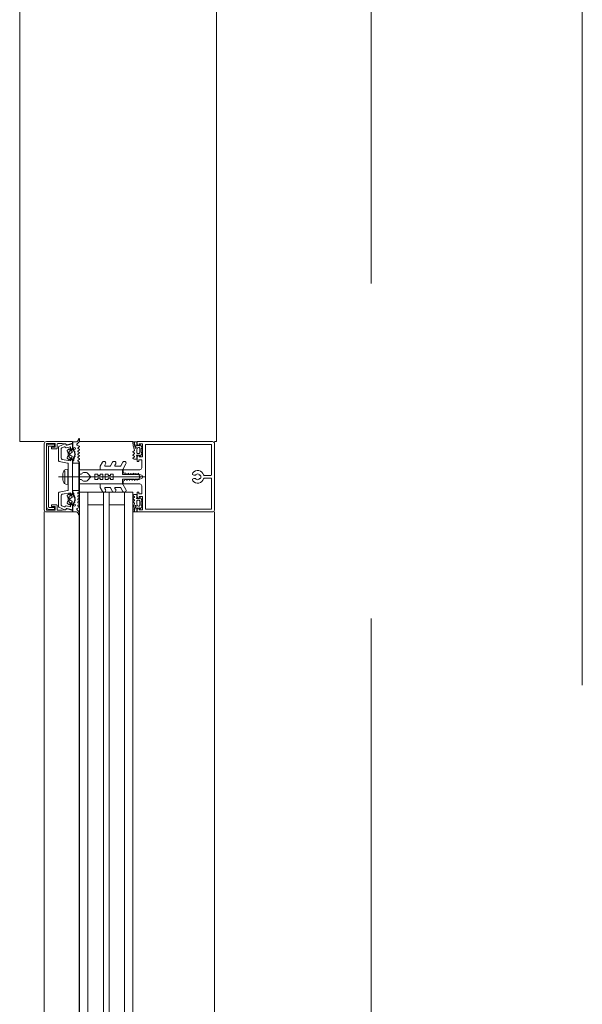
# Model space of a CAD drawing. Header units: centimetres. Extents: x -2424 to 1783, y 5 to 2907.
# Tile 10 of 94: x -1253 to -1213, y 1623 to 1693. Entities that reach past the tile are written whole.
import ezdxf

# ---------------------------------------------------------------- set-up
doc = ezdxf.new("R2010")
doc.units = ezdxf.units.CM
doc.linetypes.add('Hidden', pattern=[71.4375, 47.625, -23.8125])
doc.linetypes.add('Oś', pattern=[222.25, 127, -31.75, 31.75, -31.75])
for name, color, linetype, lineweight in [('A-DETL', 90, 'Continuous', 9), ('A-DETL-GENF', 92, 'Continuous', 13), ('A-GLAZ-CURT', 52, 'Continuous', 9), ('A-GLAZ-CWMG', 51, 'Continuous', 9), ('A-WALL', 113, 'Continuous', 13), ('S-GRID', 1, 'Continuous', 13)]:
    doc.layers.add(name, color=color, linetype=linetype, lineweight=lineweight)

msp = doc.modelspace()

# ---------------------------------------------------------------- linework, layer by layer
at = {"layer": 'A-DETL', "color": 251, "linetype": 'Hidden', "lineweight": 9}
msp.add_line((-1227.623, 1388.826), (-1227.623, 1828.326), dxfattribs=at)
at = {"layer": 'A-DETL-GENF', "color": 251, "lineweight": 9}
for p, q in [((-1248.374, 1663.424), (-1248.374, 1663.513)), ((-1244.572, 1663.197), (-1244.572, 1663.297)), ((-1244.455, 1663.175), (-1244.455, 1663.305)), ((-1238.983, 1663.326), (-1243.583, 1663.326)), ((-1238.923, 1663.326), (-1240.573, 1663.326)), ((-1250.873, 1658.475), (-1250.873, 1663.176)), ((-1250.718, 1662.951), (-1250.718, 1658.701)), ((-1250.568, 1658.691), (-1250.568, 1662.961)), ((-1249.963, 1663.146), (-1249.963, 1662.866)), ((-1249.863, 1662.925), (-1249.863, 1661.964)), ((-1249.407, 1663.17), (-1249.834, 1662.971)), ((-1249.683, 1662.168), (-1249.683, 1662.79)), ((-1249.626, 1662.881), (-1249.462, 1662.957)), ((-1249.127, 1662.804), (-1249.225, 1662.722)), ((-1249.173, 1662.541), (-1249.173, 1662.31)), ((-1249.113, 1662.496), (-1249.113, 1662.616)), ((-1248.908, 1662.562), (-1249.068, 1662.47)), ((-1249.063, 1662.666), (-1248.943, 1662.666)), ((-1248.893, 1662.616), (-1248.893, 1662.588)), ((-1248.853, 1662.836), (-1248.853, 1662.775)), ((-1248.793, 1662.707), (-1248.793, 1662.836)), ((-1248.75, 1662.653), (-1248.735, 1662.653)), ((-1248.683, 1662.801), (-1248.732, 1662.773)), ((-1248.713, 1662.612), (-1248.724, 1662.593)), ((-1248.706, 1662.547), (-1248.693, 1662.543)), ((-1248.391, 1663.001), (-1248.543, 1663.088)), ((-1248.476, 1662.46), (-1248.391, 1662.509)), ((-1248.475, 1662.899), (-1248.39, 1662.949)), ((-1248.39, 1662.781), (-1248.475, 1662.831)), ((-1248.475, 1662.679), (-1248.39, 1662.729)), ((-1248.39, 1662.561), (-1248.475, 1662.611)), ((-1244.56, 1662.621), (-1244.477, 1662.669)), ((-1244.476, 1662.521), (-1244.56, 1662.569)), ((-1244.455, 1662.73), (-1244.508, 1662.871)), ((-1244.348, 1662.914), (-1244.446, 1663.134)), ((-1244.293, 1662.542), (-1244.293, 1662.765)), ((-1244.116, 1663.046), (-1244.095, 1663.081)), ((-1244.093, 1662.868), (-1244.093, 1662.542)), ((-1244.046, 1663.085), (-1243.943, 1662.961)), ((-1243.983, 1662.801), (-1243.983, 1662.609)), ((-1243.955, 1662.848), (-1243.964, 1662.84)), ((-1243.964, 1662.57), (-1243.955, 1662.562)), ((-1238.983, 1663.116), (-1243.583, 1663.116)), ((-1238.773, 1658.46), (-1238.773, 1663.176)), ((-1249.822, 1661.915), (-1249.213, 1661.808)), ((-1249.225, 1662.129), (-1249.127, 1662.048)), ((-1249.113, 1662.236), (-1249.113, 1662.356)), ((-1249.068, 1662.382), (-1248.908, 1662.289)), ((-1248.943, 1662.186), (-1249.063, 1662.186)), ((-1248.893, 1662.263), (-1248.893, 1662.236)), ((-1248.853, 1662.075), (-1248.853, 1662.01)), ((-1248.748, 1662.205), (-1248.741, 1662.191)), ((-1248.709, 1662.253), (-1248.729, 1662.248)), ((-1248.704, 1662.313), (-1248.694, 1662.302)), ((-1248.679, 1662.371), (-1248.696, 1662.361)), ((-1248.681, 1662.493), (-1248.695, 1662.479)), ((-1248.69, 1662.43), (-1248.678, 1662.422)), ((-1248.476, 1662.239), (-1248.391, 1662.289)), ((-1248.391, 1662.121), (-1248.476, 1662.171)), ((-1248.39, 1662.341), (-1248.475, 1662.391)), ((-1248.389, 1661.9), (-1248.473, 1661.948)), ((-1248.472, 1662.022), (-1248.391, 1662.069)), ((-1246.9, 1661.588), (-1246.74, 1661.864)), ((-1246.166, 1661.601), (-1246.015, 1661.864)), ((-1245.436, 1661.601), (-1245.285, 1661.864)), ((-1244.56, 1662.401), (-1244.476, 1662.45)), ((-1244.56, 1662.18), (-1244.477, 1662.228)), ((-1244.477, 1662.301), (-1244.558, 1662.348)), ((-1244.135, 1662.495), (-1244.243, 1662.495)), ((-1244.095, 1662.329), (-1244.116, 1662.364)), ((-1243.943, 1662.449), (-1244.046, 1662.325)), ((-1249.409, 1660.418), (-1249.409, 1661.233)), ((-1249.188, 1661.778), (-1249.188, 1660.851)), ((-1247.875, 1661.126), (-1248.09, 1661.126)), ((-1246.906, 1661.376), (-1246.906, 1661.563)), ((-1245.335, 1661.326), (-1246.856, 1661.326)), ((-1246.524, 1661.739), (-1246.574, 1661.651)), ((-1246.531, 1661.576), (-1246.21, 1661.576)), ((-1245.798, 1661.739), (-1245.849, 1661.651)), ((-1245.805, 1661.576), (-1245.48, 1661.576)), ((-1245.068, 1661.739), (-1245.292, 1661.351)), ((-1245.274, 1661.276), (-1245.274, 1661.176)), ((-1244.093, 1661.326), (-1245.224, 1661.326)), ((-1249.858, 1660.826), (-1243.695, 1660.826)), ((-1249.557, 1661.051), (-1249.557, 1660.601)), ((-1249.188, 1660.801), (-1249.188, 1659.873)), ((-1247.875, 1660.526), (-1248.09, 1660.526)), ((-1245.273, 1660.46), (-1245.273, 1660.375)), ((-1244.48, 1661.011), (-1244.465, 1661.036)), ((-1244.48, 1660.641), (-1244.465, 1660.616)), ((-1244.448, 1661.036), (-1244.433, 1661.011)), ((-1244.448, 1660.616), (-1244.433, 1660.641)), ((-1244.416, 1661.001), (-1244.277, 1661.001)), ((-1244.416, 1660.651), (-1244.277, 1660.651)), ((-1244.104, 1660.901), (-1244.09, 1660.876)), ((-1244.104, 1660.751), (-1244.09, 1660.776)), ((-1240.12, 1660.945), (-1240.245, 1660.945)), ((-1240.245, 1660.705), (-1240.12, 1660.705)), ((-1239.765, 1660.945), (-1239.826, 1660.945)), ((-1239.826, 1660.705), (-1239.765, 1660.705)), ((-1239.496, 1660.926), (-1239.033, 1660.926)), ((-1239.033, 1660.726), (-1239.496, 1660.726)), ((-1249.213, 1659.843), (-1249.822, 1659.736)), ((-1248.389, 1659.751), (-1248.473, 1659.703)), ((-1246.906, 1660.276), (-1246.906, 1660.089)), ((-1246.9, 1660.064), (-1246.74, 1659.789)), ((-1245.335, 1660.326), (-1246.856, 1660.326)), ((-1246.524, 1659.914), (-1246.574, 1660.001)), ((-1246.531, 1660.076), (-1246.21, 1660.076)), ((-1246.166, 1660.051), (-1246.015, 1659.789)), ((-1245.798, 1659.914), (-1245.849, 1660.001)), ((-1245.805, 1660.076), (-1245.48, 1660.076)), ((-1245.436, 1660.051), (-1245.285, 1659.789)), ((-1245.068, 1659.914), (-1245.292, 1660.301)), ((-1245.223, 1660.326), (-1244.093, 1660.326)), ((-1249.863, 1659.687), (-1249.863, 1658.726)), ((-1249.683, 1658.861), (-1249.683, 1659.484)), ((-1249.225, 1659.522), (-1249.127, 1659.604)), ((-1249.173, 1659.11), (-1249.173, 1659.341)), ((-1249.113, 1659.416), (-1249.113, 1659.296)), ((-1249.113, 1659.156), (-1249.113, 1659.036)), ((-1249.068, 1659.27), (-1248.908, 1659.362)), ((-1248.908, 1659.089), (-1249.068, 1659.182)), ((-1248.943, 1659.466), (-1249.063, 1659.466)), ((-1248.893, 1659.388), (-1248.893, 1659.416)), ((-1248.893, 1659.036), (-1248.893, 1659.063)), ((-1248.853, 1659.576), (-1248.853, 1659.642)), ((-1248.748, 1659.446), (-1248.741, 1659.46)), ((-1248.709, 1659.398), (-1248.729, 1659.404)), ((-1248.713, 1659.039), (-1248.724, 1659.058)), ((-1248.706, 1659.104), (-1248.693, 1659.108)), ((-1248.704, 1659.338), (-1248.694, 1659.349)), ((-1248.679, 1659.28), (-1248.696, 1659.29)), ((-1248.681, 1659.158), (-1248.695, 1659.172)), ((-1248.69, 1659.221), (-1248.678, 1659.229)), ((-1248.391, 1659.53), (-1248.476, 1659.48)), ((-1248.476, 1659.412), (-1248.391, 1659.362)), ((-1248.476, 1659.191), (-1248.391, 1659.142)), ((-1248.39, 1659.31), (-1248.475, 1659.26)), ((-1248.39, 1659.09), (-1248.475, 1659.04)), ((-1248.472, 1659.629), (-1248.391, 1659.582)), ((-1244.56, 1659.471), (-1244.477, 1659.423)), ((-1244.56, 1659.25), (-1244.476, 1659.201)), ((-1244.476, 1659.13), (-1244.56, 1659.082)), ((-1244.56, 1659.03), (-1244.477, 1658.982)), ((-1244.477, 1659.35), (-1244.558, 1659.303)), ((-1244.293, 1659.109), (-1244.293, 1658.886)), ((-1244.135, 1659.156), (-1244.243, 1659.156)), ((-1244.095, 1659.322), (-1244.116, 1659.287)), ((-1244.093, 1658.783), (-1244.093, 1659.109)), ((-1243.943, 1659.202), (-1244.046, 1659.326)), ((-1243.983, 1658.85), (-1243.983, 1659.042)), ((-1243.964, 1659.081), (-1243.955, 1659.089)), ((-1249.963, 1658.786), (-1249.963, 1658.506)), ((-1249.834, 1658.68), (-1249.407, 1658.481)), ((-1249.462, 1658.694), (-1249.626, 1658.771)), ((-1249.127, 1658.848), (-1249.225, 1658.929)), ((-1249.063, 1658.986), (-1248.943, 1658.986)), ((-1248.853, 1658.816), (-1248.853, 1658.876)), ((-1248.793, 1658.944), (-1248.793, 1658.816)), ((-1248.75, 1658.998), (-1248.735, 1658.999)), ((-1248.683, 1658.85), (-1248.732, 1658.878)), ((-1248.391, 1658.65), (-1248.543, 1658.563)), ((-1248.475, 1658.972), (-1248.39, 1658.922)), ((-1248.39, 1658.87), (-1248.475, 1658.821)), ((-1248.475, 1658.752), (-1248.39, 1658.702)), ((-1244.572, 1658.454), (-1244.572, 1658.354)), ((-1244.455, 1658.921), (-1244.508, 1658.78)), ((-1244.455, 1658.476), (-1244.455, 1658.346)), ((-1244.348, 1658.737), (-1244.446, 1658.517)), ((-1244.116, 1658.605), (-1244.095, 1658.57)), ((-1244.046, 1658.566), (-1243.943, 1658.69)), ((-1243.955, 1658.803), (-1243.964, 1658.811)), ((-1238.983, 1658.536), (-1243.583, 1658.536)), ((-1238.983, 1658.326), (-1243.583, 1658.326)), ((-1240.573, 1658.326), (-1238.922, 1658.326)), ((-1248.374, 1658.227), (-1248.374, 1658.138))]:
    msp.add_line(p, q, dxfattribs=at)
at = {"layer": 'A-DETL-GENF', "color": 251, "lineweight": 9, "flags": 128}
for points in [[(-1250.723, 1663.326), (-1248.873, 1663.326), (-1248.873, 1663.215), (-1249.232, 1663.099)], [(-1248.584, 1663.306), (-1248.853, 1663.306), (-1248.853, 1662.896)], [(-1244.435, 1663.325), (-1244.293, 1663.325), (-1244.293, 1663.124), (-1244.307, 1663.072)], [(-1243.473, 1663.326), (-1244.273, 1663.326), (-1244.273, 1663.136), (-1244.193, 1663.056), (-1244.133, 1663.056), (-1244.133, 1663.176), (-1243.903, 1663.176), (-1243.903, 1662.731)], [(-1250.013, 1662.816), (-1250.363, 1662.816), (-1250.363, 1662.946), (-1250.093, 1662.946), (-1250.093, 1663.196), (-1250.723, 1663.196), (-1250.723, 1658.456), (-1250.093, 1658.456), (-1250.093, 1658.706), (-1250.363, 1658.706), (-1250.363, 1658.836), (-1250.013, 1658.836)], [(-1250.518, 1663.011), (-1250.158, 1663.011), (-1250.158, 1663.151), (-1250.518, 1663.151)], [(-1249.374, 1663.166), (-1249.479, 1663.166), (-1249.598, 1663.196), (-1249.913, 1663.196)], [(-1249.308, 1662.883), (-1249.013, 1662.962), (-1249.013, 1662.776), (-1248.953, 1662.776), (-1248.873, 1662.856), (-1248.873, 1663.176), (-1249.248, 1663.075)], [(-1249.04, 1662.746), (-1249.053, 1662.746), (-1249.082, 1662.796)], [(-1243.903, 1662.681), (-1243.903, 1662.236), (-1244.133, 1662.236), (-1244.133, 1662.356), (-1244.193, 1662.356), (-1244.273, 1662.276), (-1244.273, 1661.916), (-1244.153, 1661.916), (-1244.153, 1662.036), (-1243.943, 1662.036), (-1243.943, 1661.476)], [(-1243.473, 1663.116), (-1243.673, 1663.116), (-1243.673, 1658.536), (-1243.473, 1658.536)], [(-1238.983, 1660.976), (-1238.983, 1663.116), (-1240.573, 1663.116)], [(-1249.601, 1659.582), (-1249.013, 1659.686), (-1249.013, 1659.576), (-1248.953, 1659.576), (-1248.873, 1659.656), (-1248.873, 1661.996), (-1248.953, 1662.076), (-1249.013, 1662.076), (-1249.013, 1661.966), (-1249.601, 1662.069)], [(-1249.082, 1662.056), (-1249.053, 1662.106), (-1249.04, 1662.106)], [(-1248.853, 1661.941), (-1248.853, 1661.806), (-1248.464, 1661.806), (-1248.389, 1661.848)], [(-1248.793, 1662.029), (-1248.793, 1662.15), (-1248.768, 1662.148), (-1248.783, 1662.02)], [(-1244.307, 1662.338), (-1244.293, 1662.286), (-1244.293, 1662.085), (-1244.486, 1662.085), (-1244.56, 1662.128)], [(-1249.347, 1660.306), (-1249.194, 1660.286), (-1249.194, 1661.366), (-1249.347, 1661.346)], [(-1248.263, 1661.026), (-1248.376, 1661.026), (-1248.376, 1661.326), (-1245.306, 1661.326), (-1245.306, 1661.001), (-1244.497, 1661.001)], [(-1248.263, 1660.626), (-1248.376, 1660.626), (-1248.376, 1660.326), (-1245.306, 1660.326), (-1245.306, 1660.651), (-1244.497, 1660.651)], [(-1247.798, 1661.09), (-1247.576, 1660.826), (-1247.276, 1660.826), (-1247.276, 1661.026), (-1247.076, 1661.026), (-1247.076, 1660.926), (-1246.91, 1660.926), (-1246.91, 1661.026), (-1246.71, 1661.026), (-1246.71, 1660.826), (-1246.543, 1660.826), (-1246.543, 1661.026), (-1246.343, 1661.026), (-1246.343, 1660.926), (-1246.176, 1660.926), (-1246.176, 1661.026), (-1245.976, 1661.026), (-1245.976, 1660.826), (-1244.076, 1660.826), (-1245.976, 1660.826), (-1245.976, 1660.626), (-1246.176, 1660.626), (-1246.176, 1660.726), (-1246.343, 1660.726), (-1246.343, 1660.626), (-1246.543, 1660.626), (-1246.543, 1660.826), (-1246.71, 1660.826), (-1246.71, 1660.626), (-1246.91, 1660.626), (-1246.91, 1660.726), (-1247.076, 1660.726), (-1247.076, 1660.626), (-1247.276, 1660.626), (-1247.276, 1660.826), (-1247.576, 1660.826), (-1247.798, 1660.562)], [(-1245.174, 1661.076), (-1245.083, 1661.076), (-1245.053, 1661.026), (-1244.932, 1661.026), (-1244.903, 1661.076), (-1244.874, 1661.026), (-1244.752, 1661.026), (-1244.723, 1661.076), (-1244.694, 1661.026), (-1244.572, 1661.026), (-1244.543, 1661.076), (-1244.514, 1661.026), (-1244.392, 1661.026), (-1244.363, 1661.076), (-1244.334, 1661.026), (-1244.212, 1661.026), (-1244.183, 1661.076), (-1244.154, 1661.026), (-1244.118, 1661.026), (-1243.924, 1660.913)], [(-1243.924, 1660.738), (-1244.118, 1660.626), (-1244.244, 1660.626), (-1244.273, 1660.576), (-1244.302, 1660.626), (-1244.424, 1660.626), (-1244.453, 1660.576), (-1244.482, 1660.626), (-1244.604, 1660.626), (-1244.633, 1660.576), (-1244.662, 1660.626), (-1244.784, 1660.626), (-1244.813, 1660.576), (-1244.842, 1660.626), (-1244.964, 1660.626), (-1244.993, 1660.576), (-1245.022, 1660.626), (-1245.143, 1660.626), (-1245.173, 1660.574)], [(-1240.573, 1658.536), (-1238.983, 1658.536), (-1238.983, 1660.676)], [(-1248.853, 1659.71), (-1248.853, 1659.846), (-1248.464, 1659.846), (-1248.389, 1659.803)], [(-1243.943, 1660.176), (-1243.943, 1659.616), (-1244.153, 1659.616), (-1244.153, 1659.736), (-1244.273, 1659.736), (-1244.273, 1659.376), (-1244.193, 1659.296), (-1244.133, 1659.296), (-1244.133, 1659.416), (-1243.903, 1659.416), (-1243.903, 1658.971)], [(-1249.082, 1659.596), (-1249.053, 1659.546), (-1249.04, 1659.546)], [(-1248.793, 1659.623), (-1248.793, 1659.501), (-1248.768, 1659.504), (-1248.783, 1659.631)], [(-1244.307, 1659.313), (-1244.293, 1659.365), (-1244.293, 1659.566), (-1244.486, 1659.566), (-1244.56, 1659.523)], [(-1249.232, 1658.552), (-1248.873, 1658.436), (-1248.873, 1658.326), (-1250.723, 1658.326)], [(-1250.518, 1658.501), (-1250.158, 1658.501), (-1250.158, 1658.641), (-1250.518, 1658.641)], [(-1249.913, 1658.456), (-1249.598, 1658.456), (-1249.479, 1658.486), (-1249.374, 1658.486)], [(-1249.248, 1658.576), (-1248.873, 1658.476), (-1248.873, 1658.796), (-1248.953, 1658.876), (-1249.013, 1658.876), (-1249.013, 1658.689), (-1249.308, 1658.768)], [(-1249.04, 1658.906), (-1249.053, 1658.906), (-1249.082, 1658.856)], [(-1248.584, 1658.346), (-1248.853, 1658.346), (-1248.853, 1658.756)], [(-1244.435, 1658.326), (-1244.293, 1658.326), (-1244.293, 1658.528), (-1244.307, 1658.579)], [(-1243.903, 1658.921), (-1243.903, 1658.476), (-1244.133, 1658.476), (-1244.133, 1658.596), (-1244.193, 1658.596), (-1244.273, 1658.516), (-1244.273, 1658.326), (-1243.473, 1658.326)]]:
    msp.add_lwpolyline(points, dxfattribs=at)
for points in [[(-1248.413, 1659.856), (-1248.413, 1661.796), (-1248.863, 1661.796), (-1248.863, 1659.856)], [(-1248.373, 1659.856), (-1248.373, 1661.796), (-1248.413, 1661.796), (-1248.413, 1659.856)]]:
    msp.add_lwpolyline(points, close=True, dxfattribs=at)
at = {"layer": 'A-DETL-GENF', "color": 251, "lineweight": 9}
for centre, radius, start, end in [((-1250.723, 1663.176), 0.15, 89.99376, 180.0062), ((-1248.716, 1663.559), 0.286, 297.59211, 351.64334), ((-1248.664, 1663.44), 0.291, 295.36369, 350.45454), ((-1248.404, 1663.513), 0.03, 359.9022, 171.64334), ((-1248.574, 1663.425), 0.2, 350.45454, 359.9022), ((-1244.552, 1663.297), 0.02, 104.60356, 180), ((-1244.543, 1663.259), 0.059, 358.59736, 104.60356), ((-1243.551, 1663.251), 0.933, 179.58699, 203.00353), ((-1244.435, 1663.305), 0.02, 90.0007, 179.9993), ((-1238.923, 1663.176), 0.15, 0.00031, 89.99968), ((-1250.518, 1662.951), 0.2, 89.97179, 180.0352), ((-1250.518, 1662.961), 0.0499, 89.87955, 180.02248), ((-1250.013, 1662.866), 0.05, 270.00001, 0.0001), ((-1249.912, 1663.144), 0.0512, 90.57094, 178.64822), ((-1249.813, 1662.925), 0.05, 115, 180), ((-1249.583, 1662.79), 0.1, 115, 180), ((-1249.437, 1662.902), 0.06, 18.81925, 115), ((-1249.382, 1663.116), 0.06, 8.44171, 115), ((-1249.323, 1662.941), 0.06, 198.81925, 285), ((-1249.374, 1663.096), 0.07, 30.00644, 90), ((-1249.263, 1663.133), 0.06, 188.44171, 285), ((-1249.253, 1663.166), 0.07, 210.00644, 288), ((-1249.173, 1662.661), 0.08, 129.99668, 247.38439), ((-1249.223, 1662.541), 0.05, 0.00034, 67.37761), ((-1249.108, 1662.781), 0.03, 30.00493, 129.98969), ((-1249.063, 1662.616), 0.05, 89.98992, 180.01008), ((-1248.962, 1662.442), 0.314, 75.49788, 104.50212), ((-1248.943, 1662.616), 0.05, 359.98974, 90.01026), ((-1248.923, 1662.588), 0.03, 299.99356, 0.01209), ((-1248.883, 1662.776), 0.03, 270.01852, 359.09479), ((-1248.853, 1662.866), 0.03, 270, 90), ((-1248.728, 1662.836), 0.065, 0, 180), ((-1248.743, 1662.707), 0.05, 180, 215.07788), ((-1249.144, 1662.426), 0.44, 324.15879, 35.07788), ((-1248.682, 1662.686), 0.1, 120.00227, 179.17284), ((-1248.748, 1662.687), 0.0339, 179.17829, 266.99749), ((-1248.737, 1662.625), 0.0272, 330.01099, 86.9853), ((-1248.697, 1662.577), 0.0316, 150.00703, 251.99669), ((-1248.702, 1662.514), 0.03, 315.00054, 72.0009), ((-1248.703, 1662.836), 0.04, 299.99374, 0.00001), ((-1248.518, 1663.132), 0.05, 115.36369, 240.16485), ((-1248.451, 1662.865), 0.0417, 125.13204, 234.86796), ((-1248.451, 1662.645), 0.0415, 125.01205, 234.98795), ((-1248.406, 1662.975), 0.03, 300.71536, 60.16485), ((-1248.406, 1662.535), 0.03, 300.14481, 59.53463), ((-1248.406, 1662.755), 0.03, 300.58867, 59.53464), ((-1244.545, 1662.595), 0.03, 120.08708, 239.91292), ((-1243.575, 1663.223), 0.997, 181.49889, 200.69004), ((-1244.502, 1662.712), 0.05, 300.06904, 20.53605), ((-1244.495, 1662.485), 0.0402, 297.79216, 62.37015), ((-1244.355, 1663.175), 0.1, 180.00008, 204.00003), ((-1244.379, 1662.9), 0.0337, 203.00353, 24.00003), ((-1244.278, 1663.065), 0.03, 165.40272, 284.37456), ((-1244.145, 1662.766), 0.148, 82.4164, 180.24043), ((-1244.243, 1662.545), 0.0502, 183.33226, 269.73216), ((-1244.201, 1662.768), 0.277, 76.6587, 104.37456), ((-1244.133, 1663.056), 0.02, 256.6587, 330.01715), ((-1244.143, 1662.544), 0.0499, 279.22628, 356.98926), ((-1244.143, 1662.866), 0.0496, 2.75586, 69.68776), ((-1244.069, 1663.066), 0.03, 38.57981, 149.99147), ((-1243.933, 1662.801), 0.05, 128.84751, 180), ((-1243.933, 1662.609), 0.05, 180, 231.15279), ((-1244.005, 1662.91), 0.08, 308.84751, 39.68497), ((-1244.005, 1662.5), 0.08, 320.31503, 51.15279), ((-1243.909, 1662.706), 0.0255, 282.35001, 77.64999), ((-1249.813, 1661.964), 0.05, 180, 260), ((-1249.583, 1662.168), 0.1, 180, 260), ((-1249.173, 1662.19), 0.08, 112.62277, 229.99694), ((-1249.218, 1661.778), 0.03, 0, 80), ((-1249.223, 1662.31), 0.05, 292.62086, 0.00119), ((-1249.108, 1662.071), 0.03, 229.98868, 330.00171), ((-1249.083, 1662.496), 0.03, 179.99358, 300.00244), ((-1249.083, 1662.356), 0.03, 60.00269, 180.00128), ((-1249.063, 1662.236), 0.05, 180.00918, 269.99082), ((-1248.962, 1662.41), 0.314, 255.517, 283.19753), ((-1248.943, 1662.236), 0.05, 270.00904, 359.99096), ((-1248.923, 1662.263), 0.03, 359.98935, 60.005), ((-1248.883, 1662.075), 0.03, 0, 103.19753), ((-1248.826, 1662.029), 0.033, 215.09006, 359.99998), ((-1248.823, 1661.941), 0.03, 97.1885, 179.99701), ((-1248.833, 1662.02), 0.05, 277.17367, 0.00885), ((-1248.763, 1662.15), 0.03, 144.15879, 180), ((-1248.768, 1662.178), 0.03, 270.01117, 26.99101), ((-1248.721, 1662.219), 0.03, 105.00147, 206.99683), ((-1248.681, 1662.334), 0.0316, 120.00259, 221.99738), ((-1248.717, 1662.282), 0.03, 284.99548, 42.00284), ((-1248.673, 1662.457), 0.0316, 134.99099, 237.01044), ((-1248.694, 1662.397), 0.03, 300.00025, 56.99854), ((-1248.452, 1662.205), 0.0419, 125.46653, 234.69988), ((-1248.453, 1661.985), 0.0416, 116.95413, 241.56801), ((-1248.45, 1662.426), 0.043, 127.84365, 233.82344), ((-1248.406, 1662.315), 0.03, 300.34487, 59.53462), ((-1248.406, 1662.095), 0.03, 300.34457, 59.76853), ((-1248.404, 1661.874), 0.03, 299.79649, 60.13199), ((-1246.632, 1661.801), 0.125, 330, 150), ((-1245.907, 1661.801), 0.125, 330, 150), ((-1245.177, 1661.801), 0.125, 330, 150), ((-1244.545, 1662.375), 0.0299, 120.122, 245.06395), ((-1244.545, 1662.154), 0.0301, 120.12581, 239.87419), ((-1244.496, 1662.264), 0.0414, 298.17599, 61.82401), ((-1244.278, 1662.345), 0.03, 75.62539, 194.59422), ((-1244.201, 1662.642), 0.277, 255.62539, 283.34104), ((-1244.133, 1662.354), 0.02, 29.98467, 103.34104), ((-1244.069, 1662.344), 0.03, 210.00853, 321.42019), ((-1248.664, 1660.825), 0.921, 153.70777, 165.82838), ((-1249.294, 1661.132), 0.22, 103.97065, 152.72797), ((-1248.09, 1661.026), 0.1, 90, 150), ((-1247.875, 1661.026), 0.1, 40, 90), ((-1246.856, 1661.563), 0.05, 150, 180), ((-1246.856, 1661.376), 0.05, 180, 270), ((-1246.531, 1661.626), 0.05, 150, 270), ((-1246.21, 1661.626), 0.05, 270, 330), ((-1245.805, 1661.626), 0.05, 150, 270), ((-1245.48, 1661.626), 0.05, 270, 330), ((-1245.335, 1661.376), 0.05, 270, 330), ((-1245.224, 1661.276), 0.05, 89.98991, 180.01009), ((-1245.174, 1661.176), 0.0999, 179.97043, 270.02957), ((-1244.093, 1661.476), 0.15, 269.97059, 0.02941), ((-1240.245, 1661.045), 0.1, 141.0552, 270), ((-1239.973, 1660.825), 0.45, 17.49821, 141.0552), ((-1248.664, 1660.826), 0.92, 194.16828, 206.29299), ((-1249.294, 1660.519), 0.22, 207.27461, 256.02676), ((-1249.194, 1660.826), 0.0256, 282.68038, 77.31962), ((-1248.263, 1661.126), 0.1, 270, 330), ((-1248.263, 1660.526), 0.1, 30, 90), ((-1248.09, 1660.626), 0.1, 210, 270), ((-1247.875, 1660.626), 0.1, 270, 320), ((-1245.148, 1660.451), 0.126, 101.5693, 175.59312), ((-1244.497, 1661.021), 0.02, 270, 329.98023), ((-1244.497, 1660.631), 0.02, 30.01977, 90), ((-1244.456, 1661.031), 0.01, 30.03025, 149.98023), ((-1244.456, 1660.621), 0.01, 210.01977, 329.96975), ((-1244.416, 1661.021), 0.02, 210.03025, 270), ((-1244.416, 1660.631), 0.02, 90, 149.96975), ((-1244.277, 1660.801), 0.2, 30, 90), ((-1244.277, 1660.851), 0.2, 270, 330), ((-1244.176, 1660.826), 0.1, 0, 30), ((-1244.176, 1660.826), 0.1, 330, 0), ((-1243.972, 1660.826), 0.1, 298.79836, 61.20164), ((-1240.245, 1660.605), 0.1, 90, 218.9448), ((-1239.973, 1660.825), 0.45, 218.9448, 342.58299), ((-1240.12, 1660.975), 0.03, 270, 40.31926), ((-1240.12, 1660.675), 0.03, 319.68074, 90), ((-1239.973, 1660.825), 0.21, 53.77678, 126.22322), ((-1239.973, 1660.825), 0.21, 233.77678, 306.22322), ((-1239.826, 1660.975), 0.03, 139.68074, 270), ((-1239.826, 1660.675), 0.03, 90, 220.31926), ((-1239.973, 1660.825), 0.24, 330, 30), ((-1239.496, 1660.976), 0.05, 197.49821, 270), ((-1239.496, 1660.676), 0.05, 90, 162.58299), ((-1239.033, 1660.976), 0.05, 270.00773, 359.99227), ((-1239.033, 1660.676), 0.05, 359.97911, 90.02089), ((-1249.813, 1659.687), 0.05, 100, 180), ((-1249.218, 1659.873), 0.03, 280, 0), ((-1248.823, 1659.71), 0.03, 180.00299, 262.8115), ((-1248.453, 1659.666), 0.0416, 118.43199, 243.04587), ((-1248.404, 1659.777), 0.03, 299.86801, 60.20351), ((-1246.856, 1660.276), 0.05, 90, 180), ((-1246.856, 1660.089), 0.05, 180, 210), ((-1246.632, 1659.851), 0.125, 210, 30), ((-1246.531, 1660.026), 0.05, 90, 210), ((-1246.21, 1660.026), 0.05, 30, 90), ((-1245.907, 1659.851), 0.125, 210, 30), ((-1245.805, 1660.026), 0.05, 90, 210), ((-1245.48, 1660.026), 0.05, 30, 90), ((-1245.335, 1660.276), 0.05, 30, 90), ((-1245.177, 1659.851), 0.125, 210, 30), ((-1245.223, 1660.376), 0.05, 180.93133, 269.98516), ((-1244.093, 1660.176), 0.15, 359.97059, 90.02941), ((-1249.583, 1659.484), 0.1, 100, 180), ((-1249.173, 1659.461), 0.08, 130.00306, 247.37723), ((-1249.173, 1658.99), 0.08, 112.61561, 230.00332), ((-1249.223, 1659.341), 0.05, 359.99881, 67.37914), ((-1249.223, 1659.11), 0.05, 292.62239, 359.99966), ((-1249.108, 1659.581), 0.03, 29.99829, 130.01132), ((-1249.063, 1659.416), 0.05, 90.00918, 179.99082), ((-1249.083, 1659.296), 0.03, 179.99872, 299.99731), ((-1249.083, 1659.156), 0.03, 59.99756, 180.00642), ((-1249.063, 1659.036), 0.05, 179.98992, 270.01008), ((-1248.962, 1659.241), 0.314, 76.80247, 104.483), ((-1248.943, 1659.416), 0.05, 0.00904, 89.99096), ((-1248.943, 1659.036), 0.05, 269.98974, 0.01026), ((-1248.923, 1659.388), 0.03, 299.995, 0.01065), ((-1248.923, 1659.063), 0.03, 359.98791, 60.00644), ((-1248.883, 1659.576), 0.03, 256.80247, 0), ((-1248.826, 1659.623), 0.033, 0.00002, 144.90994), ((-1248.833, 1659.631), 0.05, 359.99115, 82.82633), ((-1248.763, 1659.501), 0.03, 180, 215.84121), ((-1249.144, 1659.226), 0.44, 324.92212, 35.84121), ((-1248.768, 1659.474), 0.03, 333.00899, 89.98883), ((-1248.721, 1659.433), 0.03, 153.00317, 254.99853), ((-1248.737, 1659.026), 0.0272, 273.0147, 29.98901), ((-1248.697, 1659.074), 0.0316, 108.00331, 209.99297), ((-1248.681, 1659.317), 0.0316, 138.00262, 239.99741), ((-1248.717, 1659.369), 0.03, 317.99716, 75.00452), ((-1248.673, 1659.194), 0.0316, 122.98956, 225.00901), ((-1248.702, 1659.137), 0.03, 287.9991, 44.99946), ((-1248.694, 1659.254), 0.03, 303.00146, 59.99975), ((-1248.452, 1659.446), 0.0419, 125.30012, 234.53347), ((-1248.45, 1659.225), 0.043, 126.17656, 232.15635), ((-1248.451, 1659.006), 0.0415, 125.01205, 234.98795), ((-1248.406, 1659.556), 0.03, 300.23147, 59.65543), ((-1248.406, 1659.336), 0.03, 300.46538, 59.65513), ((-1248.406, 1659.116), 0.03, 300.46537, 59.85519), ((-1244.545, 1659.497), 0.0301, 120.12581, 239.87419), ((-1244.545, 1659.276), 0.0299, 114.93605, 239.878), ((-1244.545, 1659.056), 0.03, 120.08708, 239.91292), ((-1244.496, 1659.387), 0.0414, 298.17599, 61.82401), ((-1244.495, 1659.166), 0.0402, 297.62985, 62.20784), ((-1244.278, 1659.306), 0.03, 165.40578, 284.37461), ((-1244.243, 1659.106), 0.0502, 90.26784, 176.66774), ((-1244.201, 1659.009), 0.277, 76.65896, 104.37461), ((-1244.133, 1659.297), 0.02, 256.65896, 330.01533), ((-1244.143, 1659.107), 0.0499, 3.01074, 80.77372), ((-1244.069, 1659.307), 0.03, 38.57981, 149.99147), ((-1243.933, 1659.042), 0.05, 128.84721, 180), ((-1244.005, 1659.151), 0.08, 308.84721, 39.68497), ((-1250.723, 1658.476), 0.15, 180.04937, 269.95063), ((-1250.518, 1658.701), 0.2, 180.02951, 269.97227), ((-1250.518, 1658.691), 0.0501, 180.08749, 269.93358), ((-1250.013, 1658.786), 0.05, 359.99812, 90.00166), ((-1249.913, 1658.505), 0.0498, 179.82624, 270.17354), ((-1249.813, 1658.726), 0.05, 180, 245), ((-1249.583, 1658.861), 0.1, 180, 245), ((-1249.437, 1658.749), 0.06, 245, 341.18075), ((-1249.382, 1658.536), 0.06, 245, 351.55829), ((-1249.323, 1658.71), 0.06, 75, 161.18075), ((-1249.374, 1658.556), 0.07, 270, 329.99829), ((-1249.263, 1658.518), 0.06, 75, 171.55829), ((-1249.253, 1658.486), 0.07, 72, 149.99829), ((-1249.108, 1658.871), 0.03, 230.01031, 329.99507), ((-1248.962, 1659.21), 0.314, 255.49788, 284.50212), ((-1248.883, 1658.876), 0.03, 0.90521, 89.98148), ((-1248.853, 1658.786), 0.03, 270, 90), ((-1248.743, 1658.944), 0.05, 144.92212, 180), ((-1248.728, 1658.816), 0.065, 180, 0), ((-1248.748, 1658.964), 0.0339, 93.00251, 180.82171), ((-1248.682, 1658.965), 0.1, 180.82716, 239.99773), ((-1248.703, 1658.816), 0.04, 359.99999, 60.00626), ((-1248.716, 1658.092), 0.286, 8.35666, 62.40789), ((-1248.518, 1658.52), 0.05, 119.83515, 244.63631), ((-1248.664, 1658.211), 0.291, 9.54546, 64.63631), ((-1248.451, 1658.786), 0.0417, 125.13204, 234.86796), ((-1248.406, 1658.676), 0.03, 299.83515, 59.28464), ((-1248.406, 1658.896), 0.03, 300.46536, 59.41133), ((-1243.575, 1658.428), 0.997, 159.30996, 178.50111), ((-1244.552, 1658.354), 0.02, 180, 255.39644), ((-1244.543, 1658.392), 0.059, 255.39644, 1.40264), ((-1243.551, 1658.4), 0.933, 156.99647, 180.41301), ((-1244.502, 1658.939), 0.05, 339.46395, 59.93096), ((-1244.355, 1658.476), 0.1, 155.99997, 179.99992), ((-1244.435, 1658.346), 0.02, 180.0007, 269.9993), ((-1244.379, 1658.751), 0.0337, 335.99997, 156.99647), ((-1244.278, 1658.586), 0.03, 75.62544, 194.59728), ((-1244.145, 1658.885), 0.148, 179.75957, 277.5836), ((-1244.201, 1658.884), 0.277, 255.62544, 283.3413), ((-1244.133, 1658.595), 0.02, 29.98285, 103.3413), ((-1244.143, 1658.785), 0.0496, 290.31224, 357.24414), ((-1244.069, 1658.585), 0.03, 210.00853, 321.42019), ((-1243.933, 1658.85), 0.05, 180, 231.15249), ((-1244.005, 1658.741), 0.08, 320.31503, 51.15249), ((-1243.909, 1658.946), 0.0255, 282.35001, 77.64999), ((-1238.923, 1658.476), 0.15, 270.10545, 353.87804), ((-1248.404, 1658.138), 0.03, 188.35666, 0.0978), ((-1248.574, 1658.226), 0.2, 0.0978, 9.54546)]:
    msp.add_arc(centre, radius, start, end, dxfattribs=at)
at = {"layer": 'A-GLAZ-CURT', "color": 251, "lineweight": 9}
for p, q in [((-1248.373, 1659.726), (-1244.573, 1659.726)), ((-1248.373, 1556.926), (-1248.373, 1659.726)), ((-1247.773, 1659.726), (-1247.773, 1556.926)), ((-1246.673, 1659.726), (-1246.673, 1556.926)), ((-1246.273, 1659.726), (-1246.273, 1556.926)), ((-1245.173, 1659.726), (-1245.173, 1556.926)), ((-1244.573, 1659.726), (-1244.573, 1556.926)), ((-1247.773, 1658.826), (-1246.673, 1658.826)), ((-1246.273, 1658.826), (-1245.173, 1658.826))]:
    msp.add_line(p, q, dxfattribs=at)
at = {"layer": 'A-GLAZ-CWMG', "color": 251, "lineweight": 9}
for p, q in [((-1250.873, 1658.326), (-1250.873, 1558.326)), ((-1248.383, 1658.326), (-1248.383, 1558.326)), ((-1238.773, 1558.326), (-1238.773, 1658.326))]:
    msp.add_line(p, q, dxfattribs=at)
at = {"layer": 'A-WALL', "color": 251, "lineweight": 9}
for p, q in [((-1252.623, 1833.326), (-1252.623, 1663.326)), ((-1238.623, 1663.326), (-1238.623, 1833.326)), ((-1252.623, 1663.326), (-1250.873, 1663.326)), ((-1248.373, 1663.326), (-1244.573, 1663.326)), ((-1238.773, 1663.326), (-1238.623, 1663.326))]:
    msp.add_line(p, q, dxfattribs=at)
at = {"layer": 'S-GRID', "color": 251, "linetype": 'Oś', "lineweight": 9}
msp.add_line((-1212.623, 2884.269), (-1212.623, 27.126), dxfattribs=at)

doc.saveas('drawing.dxf')
